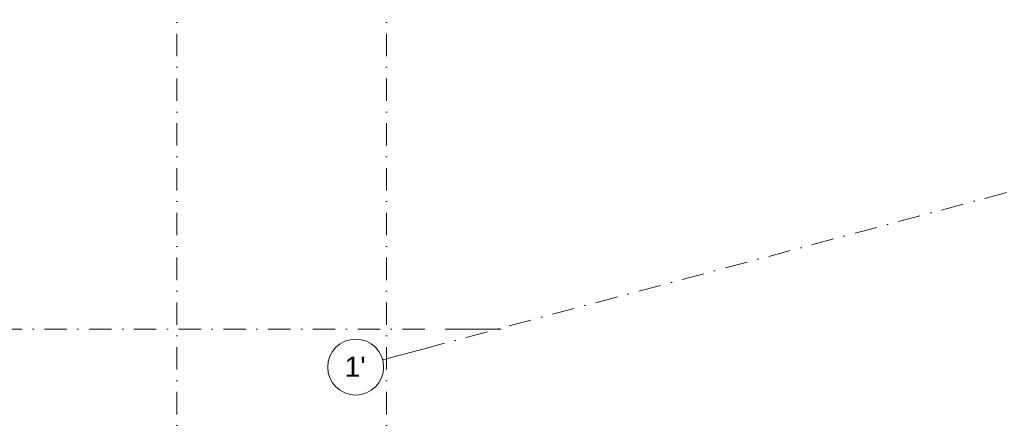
# Model space of a CAD drawing. Header units: millimetres. Extents: x 1557 to 319405, y -11609 to 73584.
# Tile 40 of 103: x 237829 to 255428, y 677 to 7817. Entities that reach past the tile are written whole.
import ezdxf

# ---------------------------------------------------------------- set-up
doc = ezdxf.new("R2010")
doc.units = ezdxf.units.MM
doc.linetypes.add('RR_Level', pattern=[800, 400, -200, 0, -200])
doc.layers.add('S-GRID-____-IDEN', color=1, linetype='Continuous', lineweight=13)
doc.layers.add('S-GRID-____-OTLN', color=1, linetype='Continuous', lineweight=9)
doc.styles.add('Arial', font='arial.ttf', dxfattribs={"height": 360})

# ---------------------------------------------------------------- blocks, each defined once
blk = doc.blocks.new('Grid - r_2_5mm-300571-plot_V0 Copy 1')
at = {"layer": 'S-GRID-____-IDEN'}
blk.add_circle((0, 0), 2.5, dxfattribs=at)

msp = doc.modelspace()

# ---------------------------------------------------------------- linework, layer by layer
at = {"layer": 'S-GRID-____-OTLN', "linetype": 'RR_Level'}
for p, q in [((240636.5135, 70774.2271), (240636.5135, -6763.3674)), ((244386.5135, 70774.2271), (244386.5135, -6763.3674)), ((245033.3189, 1931.5932), (311127.1525, 19641.3825)), ((167060.7094, 2286.7966), (245433.2051, 2286.7966))]:
    msp.add_line(p, q, dxfattribs=at)
at = {"layer": 'S-GRID-____-OTLN'}
for p, q in [((245433.2051, 2286.7966), (246433.2051, 2286.7966)), ((244316.4542, 1739.5099), (245033.3189, 1931.5932))]:
    msp.add_line(p, q, dxfattribs=at)

# ---------------------------------------------------------------- block references
at = {"layer": 'S-GRID-____-IDEN', "xscale": 199.9999999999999, "yscale": 199.9999999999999, "zscale": 199.9999999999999, "rotation": 284.9999999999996}
msp.add_blockref('Grid - r_2_5mm-300571-plot_V0 Copy 1', (243833.4912, 1610.1003), dxfattribs=at)

# ---------------------------------------------------------------- texts
at = {"layer": 'S-GRID-____-IDEN', "lineweight": 9, "insert": (243636.4448, 1797.2092), "char_height": 360, "width": 448.945, "attachment_point": 1, "style": 'Arial'}
msp.add_mtext("1'", dxfattribs=at)

doc.saveas('drawing.dxf')
